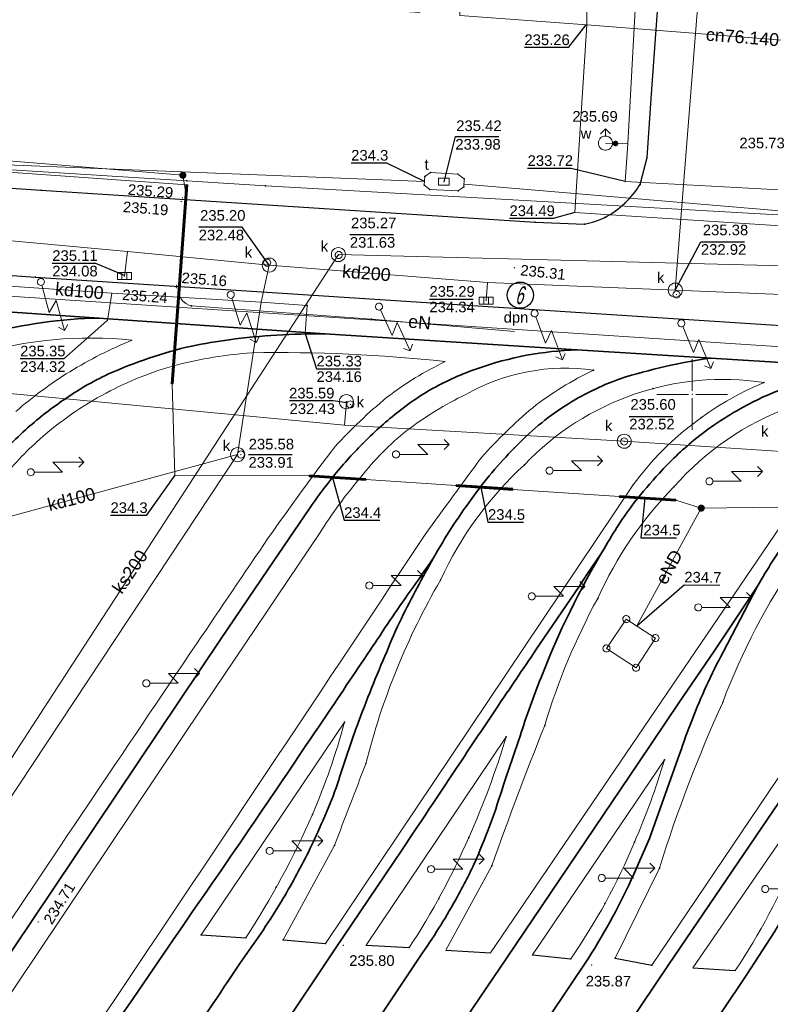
# Model space of a CAD drawing. Header units: metres. Extents: x 6603648 to 6604252, y 5739748 to 5740166.
# Tile 66 of 98: x 6603953 to 6604006, y 5740007 to 5740076. Entities that reach past the tile are written whole.
import ezdxf
from ezdxf.enums import TextEntityAlignment as Align

# ---------------------------------------------------------------- set-up
doc = ezdxf.new("R2010")
doc.units = ezdxf.units.M
doc.header["$PDSIZE"] = 0.75
doc.linetypes.add('ARK_LIN', pattern=[50, 50, 0])
doc.layers.get('0').update_dxf_attribs({"color": 252, "linetype": 'CONTINUOUS'})
for name, color, linetype, lineweight in [('GSLKOU', 252, 'CONTINUOUS', 18), ('GSLKRW', 252, 'CONTINUOUS', 25), ('GSLTTR', 252, 'CONTINUOUS', 35), ('GSPPRB', 252, 'CONTINUOUS', 18), ('GSPWPS', 252, 'CONTINUOUS', 13), ('GSPWPS_O', 252, 'CONTINUOUS', 13), ('GULCNP', 252, 'CONTINUOUS', 18), ('GULCNP_O', 252, 'CONTINUOUS', 18), ('GULENN', 252, 'CONTINUOUS', 18), ('GULENN_O', 252, 'CONTINUOUS', 18), ('GULEOR', 252, 'CONTINUOUS', 35), ('GULKDP', 252, 'CONTINUOUS', 18), ('GULKDP_O', 252, 'CONTINUOUS', 18), ('GULKSP', 252, 'CONTINUOUS', 18), ('GULKSP_O', 252, 'CONTINUOUS', 18), ('GULTPR', 252, 'CONTINUOUS', 18), ('GULWOP', 252, 'CONTINUOUS', 18), ('GUPCTR', 252, 'CONTINUOUS', 18), ('GUPENP_O', 252, 'CONTINUOUS', 18), ('GUPISL', 252, 'CONTINUOUS', 18), ('GUPKKS', 252, 'CONTINUOUS', 18), ('GUPKSD', 252, 'CONTINUOUS', 18), ('GUPKWZ', 252, 'CONTINUOUS', 18), ('GUPKWZ_O', 252, 'CONTINUOUS', 18), ('GUPTWZ', 252, 'CONTINUOUS', 18), ('GUPTWZ_O', 252, 'CONTINUOUS', 18), ('GUPWDT', 252, 'CONTINUOUS', 18), ('GUSIKP', 252, 'CONTINUOUS', 18), ('GUSISL', 252, 'CONTINUOUS', 18), ('PKT_ARK', 252, 'ARK_LIN', 18)]:
    doc.layers.add(name, color=color, linetype=linetype, lineweight=lineweight)
for name, color, linetype in [('GUPCSH', 252, 'CONTINUOUS'), ('GUPCSH_O', 252, 'CONTINUOUS'), ('GUPESH', 252, 'CONTINUOUS'), ('GUPESH_O', 252, 'CONTINUOUS'), ('GUPEUI', 252, 'CONTINUOUS'), ('GUPKSH', 252, 'CONTINUOUS'), ('GUPKSH_O', 252, 'CONTINUOUS'), ('GUPTSH', 252, 'CONTINUOUS'), ('GUPTSH_O', 252, 'CONTINUOUS'), ('GUPWSH', 252, 'CONTINUOUS'), ('GUPWSH_O', 252, 'CONTINUOUS'), ('GUPWZA', 252, 'CONTINUOUS'), ('GUPWZA_O', 252, 'CONTINUOUS')]:
    doc.layers.add(name, color=color, linetype=linetype)
doc.styles.add('Arial', font='arial.ttf')
doc.styles.add('GEOS_050', font='GEOS_050', dxfattribs={"oblique": 15, "height": 2.5})

# ---------------------------------------------------------------- blocks, each defined once
blk = doc.blocks.new('GSPPRB0')
blk.add_lwpolyline([(-0.007955, 0.0225), (0.007955, 0.0225), (0.0225, 0.007955), (0.0225, -0.007955), (0.007955, -0.0225), (-0.007955, -0.0225), (-0.0225, -0.007955), (-0.0225, 0.007955)], close=True)
blk = doc.blocks.new('GSPWPS1')
blk.add_hatch(color=256).paths.add_polyline_path([(0, 0.045), (-0.011647, 0.043467), (-0.0225, 0.038971), (-0.03182, 0.03182), (-0.038971, 0.0225), (-0.043467, 0.011647), (-0.045, 0), (-0.043467, -0.011647), (-0.038971, -0.0225), (-0.03182, -0.03182), (-0.0225, -0.038971), (-0.011647, -0.043467), (0, -0.045), (0.011647, -0.043467), (0.0225, -0.038971), (0.03182, -0.03182), (0.038971, -0.0225), (0.043467, -0.011647), (0.045, 0), (0.043467, 0.011647), (0.038971, 0.0225), (0.03182, 0.03182), (0.0225, 0.038971), (0.011647, 0.043467)])
blk = doc.blocks.new('GUPISL1_5')
for points in [[(0.25, 0), (2.25, 0), (1.55, 0.7), (3.75, 0.7)], [(3.396745, 1.05234), (3.75, 0.7), (3.396745, 0.34766)]]:
    blk.add_lwpolyline(points)
blk.add_lwpolyline([(0.25, 0), (0.241481, -0.064705), (0.216506, -0.125), (0.176777, -0.176777), (0.125, -0.216506), (0.064705, -0.241481), (0, -0.25), (-0.064705, -0.241481), (-0.125, -0.216506), (-0.176777, -0.176777), (-0.216506, -0.125), (-0.241481, -0.064705), (-0.25, 0), (-0.241481, 0.064705), (-0.216506, 0.125), (-0.176777, 0.176777), (-0.125, 0.216506), (-0.064705, 0.241481), (0, 0.25), (0.064705, 0.241481), (0.125, 0.216506), (0.176777, 0.176777), (0.216506, 0.125), (0.241481, 0.064705)], close=True)
blk = doc.blocks.new('GUPESH1')
blk.add_hatch(color=256).paths.add_polyline_path([(0, 0.045), (-0.011647, 0.043467), (-0.0225, 0.038971), (-0.03182, 0.03182), (-0.038971, 0.0225), (-0.043467, 0.011647), (-0.045, 0), (-0.043467, -0.011647), (-0.038971, -0.0225), (-0.03182, -0.03182), (-0.0225, -0.038971), (-0.011647, -0.043467), (0, -0.045), (0.011647, -0.043467), (0.0225, -0.038971), (0.03182, -0.03182), (0.038971, -0.0225), (0.043467, -0.011647), (0.045, 0), (0.043467, 0.011647), (0.038971, 0.0225), (0.03182, 0.03182), (0.0225, 0.038971), (0.011647, 0.043467)])
blk = doc.blocks.new('GUPEUI1')
blk.add_hatch(color=256).paths.add_polyline_path([(0, 0.25), (-0.064705, 0.241481), (-0.125, 0.216506), (-0.176777, 0.176777), (-0.216506, 0.125), (-0.241481, 0.064705), (-0.25, 0), (-0.241481, -0.064705), (-0.216506, -0.125), (-0.176777, -0.176777), (-0.125, -0.216506), (-0.064705, -0.241481), (0, -0.25), (0.064705, -0.241481), (0.125, -0.216506), (0.176777, -0.176777), (0.216506, -0.125), (0.241481, -0.064705), (0.25, 0), (0.241481, 0.064705), (0.216506, 0.125), (0.176777, 0.176777), (0.125, 0.216506), (0.064705, 0.241481)])
blk = doc.blocks.new('GUPTSH1')
blk.add_hatch(color=256).paths.add_polyline_path([(0, 0.045), (-0.011647, 0.043467), (-0.0225, 0.038971), (-0.03182, 0.03182), (-0.038971, 0.0225), (-0.043467, 0.011647), (-0.045, 0), (-0.043467, -0.011647), (-0.038971, -0.0225), (-0.03182, -0.03182), (-0.0225, -0.038971), (-0.011647, -0.043467), (0, -0.045), (0.011647, -0.043467), (0.0225, -0.038971), (0.03182, -0.03182), (0.038971, -0.0225), (0.043467, -0.011647), (0.045, 0), (0.043467, 0.011647), (0.038971, 0.0225), (0.03182, 0.03182), (0.0225, 0.038971), (0.011647, 0.043467)])
blk = doc.blocks.new('GUPWSH1')
blk.add_hatch(color=256).paths.add_polyline_path([(0, 0.045), (-0.011647, 0.043467), (-0.0225, 0.038971), (-0.03182, 0.03182), (-0.038971, 0.0225), (-0.043467, 0.011647), (-0.045, 0), (-0.043467, -0.011647), (-0.038971, -0.0225), (-0.03182, -0.03182), (-0.0225, -0.038971), (-0.011647, -0.043467), (0, -0.045), (0.011647, -0.043467), (0.0225, -0.038971), (0.03182, -0.03182), (0.038971, -0.0225), (0.043467, -0.011647), (0.045, 0), (0.043467, 0.011647), (0.038971, 0.0225), (0.03182, 0.03182), (0.0225, 0.038971), (0.011647, 0.043467)])
blk = doc.blocks.new('GUPWDT1')
blk.add_lwpolyline([(0.5, 0), (0.492404, -0.086824), (0.469846, -0.17101), (0.433013, -0.25), (0.383022, -0.321394), (0.321394, -0.383022), (0.25, -0.433013), (0.17101, -0.469846), (0.086824, -0.492404), (0, -0.5), (-0.086824, -0.492404), (-0.17101, -0.469846), (-0.25, -0.433013), (-0.32743, -0.377875), (-0.393027, -0.309079), (-0.444418, -0.229113), (-0.479746, -0.140866), (-0.497736, -0.047528), (-0.497736, 0.047528), (-0.479746, 0.140866), (-0.444418, 0.229113), (-0.393027, 0.309079), (-0.32743, 0.377875), (-0.25, 0.433013), (-0.163534, 0.4725), (-0.071157, 0.494911), (0.023791, 0.499434), (0.117879, 0.485906), (0.207708, 0.454816), (0.290028, 0.407288), (0.361867, 0.34504), (0.420627, 0.27032), (0.464184, 0.185831), (0.490964, 0.094626)], close=True)
for points in [[(0.5, 0), (1, 0)], [(0.646447, 0.353553), (1, 0), (0.646447, -0.353553)]]:
    blk.add_lwpolyline(points)
blk = doc.blocks.new('GUPWZA1')
blk.add_hatch(color=256).paths.add_polyline_path([(0, 0.2), (-0.051764, 0.193185), (-0.1, 0.173205), (-0.141421, 0.141421), (-0.173205, 0.1), (-0.193185, 0.051764), (-0.2, 0), (-0.193185, -0.051764), (-0.173205, -0.1), (-0.141421, -0.141421), (-0.1, -0.173205), (-0.051764, -0.193185), (0, -0.2), (0.051764, -0.193185), (0.1, -0.173205), (0.141421, -0.141421), (0.173205, -0.1), (0.193185, -0.051764), (0.2, 0), (0.193185, 0.051764), (0.173205, 0.1), (0.141421, 0.141421), (0.1, 0.173205), (0.051764, 0.193185)])
blk = doc.blocks.new('GUPKWZ1_1')
blk.add_lwpolyline([(0.25, 0), (0.241481, -0.064705), (0.216506, -0.125), (0.176777, -0.176777), (0.125, -0.216506), (0.064705, -0.241481), (0, -0.25), (-0.064705, -0.241481), (-0.125, -0.216506), (-0.176777, -0.176777), (-0.216506, -0.125), (-0.241481, -0.064705), (-0.25, 0), (-0.241481, 0.064705), (-0.216506, 0.125), (-0.176777, 0.176777), (-0.125, 0.216506), (-0.064705, 0.241481), (0, 0.25), (0.064705, 0.241481), (0.125, 0.216506), (0.176777, 0.176777), (0.216506, 0.125), (0.241481, 0.064705)], close=True)
blk = doc.blocks.new('GUPKSD1_1')
blk.add_lwpolyline([(0.5, 0), (0.482963, -0.12941), (0.433013, -0.25), (0.353553, -0.353553), (0.25, -0.433013), (0.12941, -0.482963), (0, -0.5), (-0.12941, -0.482963), (-0.25, -0.433013), (-0.353553, -0.353553), (-0.433013, -0.25), (-0.482963, -0.12941), (-0.5, 0), (-0.482963, 0.12941), (-0.433013, 0.25), (-0.353553, 0.353553), (-0.25, 0.433013), (-0.12941, 0.482963), (0, 0.5), (0.12941, 0.482963), (0.25, 0.433013), (0.353553, 0.353553), (0.433013, 0.25), (0.482963, 0.12941)], close=True)
blk = doc.blocks.new('GUPKKS1')
blk.add_lwpolyline([(0.5, -0.25), (-0.5, -0.25), (-0.5, 0.25), (0.5, 0.25)], close=True)
for points in [[(-0.175, -0.25), (-0.175, 0.25)], [(0.175, -0.25), (0.175, 0.25)]]:
    blk.add_lwpolyline(points)
blk = doc.blocks.new('GUPTWZ1_3')
blk.add_lwpolyline([(0.375, -0.25), (-0.375, -0.25), (-0.375, 0.25), (0.375, 0.25)], close=True)
blk = doc.blocks.new('GUPCSH1')
blk.add_hatch(color=256).paths.add_polyline_path([(0, 0.045), (-0.011647, 0.043467), (-0.0225, 0.038971), (-0.03182, 0.03182), (-0.038971, 0.0225), (-0.043467, 0.011647), (-0.045, 0), (-0.043467, -0.011647), (-0.038971, -0.0225), (-0.03182, -0.03182), (-0.0225, -0.038971), (-0.011647, -0.043467), (0, -0.045), (0.011647, -0.043467), (0.0225, -0.038971), (0.03182, -0.03182), (0.038971, -0.0225), (0.043467, -0.011647), (0.045, 0), (0.043467, 0.011647), (0.038971, 0.0225), (0.03182, 0.03182), (0.0225, 0.038971), (0.011647, 0.043467)])
blk = doc.blocks.new('GUPCTR1')
for points in [[(0.5, 1), (-0.5, 1)], [(0, 0), (0, 1)]]:
    blk.add_lwpolyline(points)
blk = doc.blocks.new('GUPKSH1')
blk.add_hatch(color=256).paths.add_polyline_path([(0, 0.045), (-0.011647, 0.043467), (-0.0225, 0.038971), (-0.03182, 0.03182), (-0.038971, 0.0225), (-0.043467, 0.011647), (-0.045, 0), (-0.043467, -0.011647), (-0.038971, -0.0225), (-0.03182, -0.03182), (-0.0225, -0.038971), (-0.011647, -0.043467), (0, -0.045), (0.011647, -0.043467), (0.0225, -0.038971), (0.03182, -0.03182), (0.038971, -0.0225), (0.043467, -0.011647), (0.045, 0), (0.043467, 0.011647), (0.038971, 0.0225), (0.03182, 0.03182), (0.0225, 0.038971), (0.011647, 0.043467)])
blk = doc.blocks.new('GUSISL2_1')
blk.add_lwpolyline([(0.25, 0), (0.241481, -0.064705), (0.216506, -0.125), (0.176777, -0.176777), (0.125, -0.216506), (0.064705, -0.241481), (0, -0.25), (-0.064705, -0.241481), (-0.125, -0.216506), (-0.176777, -0.176777), (-0.216506, -0.125), (-0.241481, -0.064705), (-0.25, 0), (-0.241481, 0.064705), (-0.216506, 0.125), (-0.176777, 0.176777), (-0.125, 0.216506), (-0.064705, 0.241481), (0, 0.25), (0.064705, 0.241481), (0.125, 0.216506), (0.176777, 0.176777), (0.216506, 0.125), (0.241481, 0.064705)], close=True)
blk = doc.blocks.new('ASS_SYM', base_point=(826.5, 303.25))
at = {"layer": 'PKT_ARK'}
for p, q in [((826.5, 303.5), (826.5, 305.75)), ((826.25, 303.25), (824, 303.25)), ((826.5, 303), (826.5, 300.75)), ((826.75, 303.25), (829, 303.25))]:
    blk.add_line(p, q, dxfattribs=at)
blk.add_point((826.5, 303.25), dxfattribs=at)
blk.add_point((826.5, 303.25), dxfattribs=at)

msp = doc.modelspace()

# ---------------------------------------------------------------- linework, layer by layer
msp.add_circle((6603987.865, 5740057.005), 0.928)
at = {"layer": 'GSLKOU'}
for points in [[(6604071.893, 5740049.063), (6603929.911, 5740058.358)], [(6603995.841, 5740043.636), (6603974.115, 5740011.274)], [(6603985.761, 5740010.618), (6604007.408, 5740042.428)], [(6604018.657, 5740041.573), (6603997.141, 5740009.735)], [(6603965.488, 5740028.005), (6603973.695, 5740040.202)], [(6603948.987, 5740003.429), (6603965.488, 5740028.005)], [(6603975.463, 5740026.875), (6603965.341, 5740011.889)], [(6603986.876, 5740025.843), (6603976.998, 5740011.142)], [(6603998.051, 5740024.227), (6603988.725, 5740010.457)], [(6604009.969, 5740023.965), (6604000.035, 5740009.563)], [(6603971.119, 5740011.534), (6603974.756, 5740018.189)], [(6603985.848, 5740016.741), (6603982.607, 5740010.794)], [(6603994.561, 5740010.224), (6603997.684, 5740016.588)]]:
    msp.add_lwpolyline(points, dxfattribs=at)
for points in [[(6603949.377, 5740052.807, -0.097126), (6603960.469, 5740053.83)], [(6603960.469, 5740053.83, 0.042701), (6603956.062, 5740051.601)], [(6603963.565, 5740052.071, -0.044392), (6603968.908, 5740052.939)], [(6603968.908, 5740052.939, -0.03131), (6603982.564, 5740052.322)], [(6603958.633, 5740050.102, -0.054278), (6603963.565, 5740052.071)], [(6603982.564, 5740052.322, 0.050984), (6603978.454, 5740049.799)], [(6603956.062, 5740051.601, 0.041791), (6603952.268, 5740048.804)], [(6603993.044, 5740051.714, 0.165208), (6603984.011, 5740050.001)], [(6603993.044, 5740051.714, 0.055145), (6603988.741, 5740049.065)], [(6604005.069, 5740050.843, 0.244515), (6603988.161, 5740045.043)], [(6604005.069, 5740050.843, 0.136253), (6603995.841, 5740043.636)], [(6603953.947, 5740046.848, -0.058902), (6603958.633, 5740050.102)], [(6603979.851, 5740047.447, -0.049689), (6603984.011, 5740050.001)], [(6604016.755, 5740050.147, 0.253814), (6603998.715, 5740043.484)], [(6603978.454, 5740049.799, 0.034912), (6603974.783, 5740046.315)], [(6603988.741, 5740049.065, 0.035602), (6603985.13, 5740045.552)], [(6603976.606, 5740044.161, -0.058649), (6603979.851, 5740047.447)], [(6603951.166, 5740043.891, -0.043401), (6603953.947, 5740046.848)], [(6603974.783, 5740046.315, 0.008608), (6603970.08, 5740039.889)], [(6603985.13, 5740045.552, 0.003257), (6603981.148, 5740040.121)], [(6603982.233, 5740036.902, -0.099718), (6603988.161, 5740045.043)], [(6603973.695, 5740040.202, -0.037422), (6603976.606, 5740044.161)], [(6603993.331, 5740035.614, -0.088386), (6603998.715, 5740043.484)], [(6603942.07, 5739981.746, 0.001428), (6603981.148, 5740040.121)], [(6603970.08, 5740039.889, 0.000358), (6603965.029, 5740032.427)], [(6604002.151, 5740028.27, -0.062139), (6604007.468, 5740038.408)], [(6603976.971, 5740023.954, -0.070914), (6603982.233, 5740036.902)], [(6603989.59, 5740026.648, -0.051708), (6603993.331, 5740035.614)], [(6603934.45, 5739986.645, -0.003164), (6603965.029, 5740032.427)], [(6603997.684, 5740016.588, -0.030777), (6604002.151, 5740028.27)], [(6603975.463, 5740026.875, -0.034173), (6603973.192, 5740020.368)], [(6603985.848, 5740016.741, -0.00889), (6603989.59, 5740026.648)], [(6603986.876, 5740025.843, -0.030923), (6603984.228, 5740018.739)], [(6603974.756, 5740018.189, -0.002942), (6603976.971, 5740023.954)], [(6603998.051, 5740024.227, -0.027874), (6603995.927, 5740018.413)], [(6603973.192, 5740020.368, -0.041326), (6603968.486, 5740011.662)], [(6603984.228, 5740018.739, -0.041804), (6603980.032, 5740010.983)], [(6603995.927, 5740018.413, -0.052474), (6603991.431, 5740010.191)], [(6604003.04, 5740009.354, 0.048093), (6604007.397, 5740017.523)]]:
    msp.add_lwpolyline(points, format="xyb", dxfattribs=at)
at = {"layer": 'GSLKRW'}
for points in [[(6603863.595, 5740070.392), (6603887.27, 5740068.916), (6603919.271, 5740066.727), (6603954.045, 5740064.403), (6603988.918, 5740062.151), (6603992.392, 5740062.021, 0.072242), (6603993.843, 5740062.49, 0.131576), (6603996.336, 5740064.821), (6603996.818, 5740066.714), (6603997.119, 5740071.208), (6603997.844, 5740080.934)], [(6603888.801, 5740017.506), (6603885.242, 5740019.905, -0.218891), (6603885.821, 5740024.938), (6603888.034, 5740028.323), (6603906.03, 5740055.169), (6603908.072, 5740058.081), (6603912.794, 5740059.515), (6603917.178, 5740060.884), (6603953.638, 5740058.284), (6604021.892, 5740053.85), (6604045.218, 5740052.297), (6604064.461, 5740050.903), (6604072.071, 5740050.465), (6604076.781, 5740050.019), (6604079.816, 5740051.791), (6604113.94, 5740049.504), (6604137.646, 5740047.978), (6604149.589, 5740047.305)]]:
    msp.add_lwpolyline(points, format="xyb", dxfattribs=at)
for points in [[(6603965.341, 5740011.889), (6603968.486, 5740011.662)], [(6603971.119, 5740011.534), (6603974.115, 5740011.274)], [(6603976.998, 5740011.142), (6603980.032, 5740010.983)], [(6603982.607, 5740010.794), (6603985.761, 5740010.618)], [(6603988.725, 5740010.457), (6603991.431, 5740010.191)], [(6603994.561, 5740010.224), (6603997.141, 5740009.735)], [(6604000.035, 5740009.563), (6604003.04, 5740009.354)]]:
    msp.add_lwpolyline(points, dxfattribs=at)
at = {"layer": 'GSLTTR'}
msp.add_lwpolyline([(6603943.19, 5740056.414), (6603958.108, 5740055.392), (6603974.072, 5740054.277), (6603991.862, 5740053.146), (6604001.313, 5740052.565), (6604013.511, 5740051.817), (6604026.813, 5740050.914), (6604037.573, 5740050.167), (6604048.92, 5740049.444)], dxfattribs=at)
for points in [[(6603902.577, 5739995.744), (6603914.174, 5740012.766), (6603921.3, 5740023.303), (6603923.841, 5740027.047), (6603926.775, 5740031.443), (6603929.52, 5740035.499, -0.006642), (6603932.961, 5740040.367, -0.017213), (6603935.168, 5740043.349, -0.018417), (6603937.095, 5740045.64, -0.024405), (6603939.439, 5740048.023, -0.032058), (6603942.205, 5740050.317, -0.021438), (6603944.207, 5740051.644, -0.039975), (6603947.475, 5740053.332, -0.028919), (6603950.268, 5740054.298, -0.058732), (6603958.108, 5740055.392)], [(6603912.21, 5739989.272), (6603928.178, 5740012.655), (6603935.667, 5740023.483), (6603938.411, 5740027.6), (6603940.852, 5740031.167, -0.002479), (6603943.536, 5740035.136, 0.009276), (6603947.097, 5740040.275, -0.022428), (6603948.63, 5740042.618, -0.019813), (6603950.322, 5740044.763, -0.03773), (6603952.935, 5740047.5, -0.03297), (6603955.561, 5740049.566, -0.043037), (6603958.797, 5740051.447, -0.023154), (6603961.639, 5740052.552, -0.029567), (6603964.682, 5740053.415, -0.015523), (6603967.325, 5740053.86, -0.035917), (6603974.072, 5740054.277)], [(6603878.4, 5739896.29), (6603880.115, 5739901.272, -0.02017), (6603882.138, 5739905.528, -0.030689), (6603887.61, 5739914.314), (6603894.404, 5739924.478), (6603932.977, 5739982.441), (6603966.705, 5740032.718), (6603970.077, 5740037.685), (6603972.989, 5740041.965, -0.021755), (6603974.631, 5740044.176, -0.02596), (6603976.732, 5740046.516, -0.034591), (6603979.135, 5740048.682, -0.041855), (6603981.681, 5740050.419, -0.039544), (6603984.86, 5740051.84, -0.076457), (6603991.862, 5740053.146)], [(6603884.95, 5739894.15), (6603888.576, 5739899.768), (6603891.23, 5739903.766, -0.000339), (6603895.146, 5739909.655, -0.000094), (6603898.187, 5739914.216, 0.000092), (6603901.786, 5739919.609, 0.000142), (6603905.132, 5739924.628, 0.000294), (6603908.465, 5739929.632, -0.000752), (6603912.368, 5739935.51, -0.000069), (6603915.861, 5739940.737, -0.000065), (6603920.19, 5739947.212, -0.000567), (6603941.783, 5739979.45, -0.004204), (6603964.061, 5740012.546, 0.002133), (6603969.414, 5740020.322, 0.000681), (6603973.903, 5740026.955, -0.000465), (6603977.272, 5740031.958, -0.006193), (6603980.087, 5740036.124, 0.007488), (6603981.751, 5740038.486, -0.031936), (6603984.406, 5740042.596, -0.04469), (6603987.458, 5740046.226, -0.061663), (6603991.027, 5740049.201, -0.054864), (6603994.921, 5740051.114, -0.039829), (6604001.313, 5740052.565)], [(6603896.25, 5739892.88), (6603911.631, 5739916.334), (6603950.637, 5739974.765), (6603974.788, 5740010.882), (6603979.5, 5740017.849, -0.000192), (6603983.94, 5740024.508, -0.001582), (6603986.204, 5740027.9, 0.000426), (6603988.97, 5740031.98, 0.004336), (6603993.815, 5740039.164, -0.036542), (6603995.936, 5740042.396, -0.023585), (6603997.69, 5740044.459, -0.03739), (6604000.116, 5740046.765, -0.047473), (6604003.608, 5740049.112, -0.040836), (6604006.48, 5740050.414, -0.06058), (6604013.511, 5740051.817)], [(6603907.47, 5739891.72), (6603959.098, 5739969.244), (6603986.911, 5740010.264), (6603996.213, 5740024.022), (6603999.054, 5740028.236), (6604001.548, 5740031.898), (6604004.612, 5740036.486, -0.022703), (6604006.814, 5740039.93, -0.028265), (6604009.033, 5740042.819, -0.0332), (6604011.444, 5740045.328, -0.033324), (6604013.909, 5740047.316, -0.038936), (6604016.259, 5740048.77, -0.035485), (6604018.729, 5740049.816, -0.028406), (6604020.906, 5740050.418, -0.05685), (6604026.813, 5740050.914)], [(6603918.53, 5739890.25), (6603967.354, 5739963.72), (6603998.333, 5740009.765), (6604011.058, 5740028.486), (6604015.654, 5740035.184, -0.01128), (6604017.415, 5740037.975, -0.01685), (6604019.277, 5740040.65, -0.034438), (6604021.279, 5740043.153, -0.03057), (6604023.336, 5740045.131, -0.025118), (6604025.371, 5740046.679, -0.035187), (6604027.47, 5740047.97, -0.026479), (6604029.461, 5740048.856, -0.029223), (6604031.315, 5740049.468, -0.059118), (6604037.573, 5740050.167)], [(6603901.36, 5739891.53), (6603916.374, 5739914.169), (6603955.103, 5739971.81), (6603980.959, 5740010.601, 0.026695), (6603983.431, 5740014.593, 0.023228), (6603984.865, 5740017.451, 0.008916), (6603986.018, 5740020.406, -0.006077), (6603987.85, 5740025.899, -0.016236), (6603989.33, 5740030.039, -0.042441), (6603993.815, 5740039.164)], [(6603890.56, 5739893.46), (6603896.116, 5739902.176, 0.000041), (6603907.659, 5739919.48, -0.001358), (6603946.278, 5739977.418, 0.000034), (6603959.449, 5739997.022, 0.00105), (6603968.392, 5740010.336, 0.023015), (6603970.977, 5740014.207, 0.021063), (6603972.91, 5740017.72, 0.021733), (6603974.872, 5740022.245, -0.013064), (6603976.367, 5740026.691, -0.011544), (6603978.438, 5740031.854, -0.017105), (6603979.474, 5740034.203, -0.012345), (6603981.751, 5740038.486)], [(6603913.36, 5739891.38), (6603963.299, 5739966.418), (6603992.674, 5740010.235, 0.036233), (6603995.876, 5740016.153), (6603996.989, 5740018.674), (6603999.115, 5740024.634, -0.012661), (6603999.992, 5740027.05, -0.03074), (6604002.179, 5740031.811), (6604004.612, 5740036.486)], [(6603924.71, 5739890.45), (6603971.58, 5739960.908), (6604003.854, 5740009.079), (6604005.813, 5740012.082, 0.018725), (6604007.31, 5740015.026, 0.032928), (6604010.121, 5740022.588), (6604012.117, 5740027.69), (6604013.461, 5740030.853), (6604015.654, 5740035.184)]]:
    msp.add_lwpolyline(points, format="xyb", dxfattribs=at)
at = {"layer": 'GULCNP'}
for points in [[(6603895.913, 5740116.806), (6603900.146, 5740116.643), (6603899.869, 5740109.935), (6603898.644, 5740082.827), (6603907.39, 5740082.092), (6603931.311, 5740080.311), (6603945.585, 5740079.208), (6603955.43, 5740078.624), (6603980.77, 5740076.951), (6603981.102, 5740079.838), (6603983.666, 5740079.68), (6603983.605, 5740076.728), (6603992.57, 5740076.067)], [(6603992.57, 5740076.067), (6603991.705, 5740062.837), (6604028.721, 5740060.449), (6604053.766, 5740058.48), (6604054.299, 5740061.341), (6604094.212, 5740058.67), (6604120.643, 5740056.9), (6604120.165, 5740049.819), (6604129.199, 5740049.21), (6604128.63, 5740016.231), (6604139.865, 5740014.146), (6604139.683, 5740012.752), (6604136.939, 5739990.983), (6604135.946, 5739970.649), (6604154.792, 5739970.086), (6604153.198, 5739950.735)], [(6603992.57, 5740076.067), (6604007.278, 5740074.929)]]:
    msp.add_lwpolyline(points, dxfattribs=at)
at = {"layer": 'GULENN'}
for points in [[(6603821.307, 5740081.271), (6603822.642, 5740080.563), (6603832.264, 5740075.585), (6603835.027, 5740075.364), (6603846.967, 5740074.412), (6603861.537, 5740073.25), (6603901.109, 5740070.093), (6603927.157, 5740068.515), (6603964.046, 5740065.464)], [(6603867.667, 5740033.906), (6603867.242, 5740034.158), (6603867.281, 5740034.728), (6603877.334, 5740050.623), (6603880.203, 5740054.231), (6603888.106, 5740065.069), (6603888.041, 5740069.852), (6603964.333, 5740065.068), (6603969.872, 5740064.72), (6604006.477, 5740062.64), (6604011.74, 5740062.339)], [(6604006.055, 5740042.061), (6604000.641, 5740041.98), (6603998.844, 5740042.546), (6603996.652, 5740042.689), (6603994.857, 5740042.806), (6603987.336, 5740043.306), (6603985.092, 5740043.457), (6603983.339, 5740043.576), (6603976.96, 5740043.998), (6603974.607, 5740044.146), (6603972.963, 5740044.268), (6603963.49, 5740044.298), (6603963.291, 5740050.756)], [(6603996.084, 5740033.677), (6604000.641, 5740041.98)]]:
    msp.add_lwpolyline(points, dxfattribs=at)
for points in [[(6603964.33, 5740064.789), (6603919.681, 5740067.954, -0.151056), (6603919.397, 5740068.407, -0.118984), (6603919.857, 5740069.821)], [(6603964.046, 5740065.464), (6603964.239, 5740064.347), (6603963.721, 5740057.265, 0.305044), (6603964.651, 5740056.244), (6603977.373, 5740055.309), (6603987.46, 5740054.45)]]:
    msp.add_lwpolyline(points, format="xyb", dxfattribs=at)
at = {"layer": 'GULEOR'}
for points in [[(6603964.28, 5740064.793), (6603963.241, 5740050.759)], [(6603963.341, 5740050.752), (6603964.38, 5740064.786)], [(6603972.96, 5740044.218), (6603976.956, 5740043.948)], [(6603976.963, 5740044.048), (6603972.967, 5740044.318)], [(6603983.336, 5740043.526), (6603987.332, 5740043.256)], [(6603987.339, 5740043.356), (6603983.343, 5740043.626)], [(6603998.84, 5740042.496), (6603994.854, 5740042.757)], [(6603994.861, 5740042.856), (6603998.847, 5740042.596)]]:
    msp.add_lwpolyline(points, dxfattribs=at)
at = {"layer": 'GULKDP'}
for points in [[(6604080.323, 5740086.445), (6604078.034, 5740092.293), (6604057.357, 5740093.429), (6604027.079, 5740095.453), (6604001.984, 5740097.44), (6603998.807, 5740057.359)], [(6603814.503, 5740080.605), (6603831.14, 5740058.299), (6603847.297, 5740057.653), (6603906.434, 5740053.477), (6603924.358, 5740052.155), (6603924.389, 5740050.906), (6603924.358, 5740052.155), (6603949.317, 5740050.315), (6603975.452, 5740047.825), (6603995.199, 5740046.704), (6604006.685, 5740045.947), (6604029.331, 5740044.988), (6604042.021, 5740043.152), (6604072.17, 5740042.055)], [(6603970.145, 5740059.125), (6603960.133, 5740060.094), (6603932.727, 5740062.605), (6603910.663, 5740064.514)], [(6603960.133, 5740060.094), (6603959.925, 5740058.354)], [(6603928.409, 5739986.124), (6603948.641, 5740016.665), (6603967.912, 5740045.757), (6603969.587, 5740056.503), (6603970.145, 5740059.125)], [(6603970.145, 5740059.125), (6603985.543, 5740057.903), (6603998.807, 5740057.359)], [(6603943.609, 5740056.142), (6603943.918, 5740058.189), (6603959.032, 5740057.142), (6603969.587, 5740056.503)], [(6603985.543, 5740057.903), (6603985.458, 5740056.621)], [(6603959.032, 5740057.142), (6603958.721, 5740055.215)], [(6604059.028, 5740054.945), (6604055, 5740055.093), (6604035.236, 5740055.818), (6604011.51, 5740056.849), (6603998.807, 5740057.359)], [(6603969.587, 5740056.503), (6603972.832, 5740056.278), (6603972.692, 5740054.295)], [(6603975.452, 5740047.825), (6603975.589, 5740049.492)], [(6603967.912, 5740045.757), (6603946.634, 5740039.97), (6603933.191, 5740040.92)]]:
    msp.add_lwpolyline(points, dxfattribs=at)
at = {"layer": 'GULKSP'}
for points in [[(6603975.031, 5740059.873), (6603949.017, 5740019.863), (6603925.818, 5739984.651), (6603917.322, 5739990.531), (6603912.316, 5739994.093), (6603899.365, 5740003.193), (6603888.891, 5740010.562), (6603858.459, 5740032.251), (6603842.116, 5740042.333), (6603837.272, 5740045.441), (6603827.271, 5740052.006), (6603822.993, 5740054.819), (6603803.221, 5740067.921)], [(6603975.031, 5740059.873), (6604019.313, 5740058.75), (6604064.124, 5740056.207), (6604099.11, 5740054.348), (6604125.699, 5740054.19), (6604130.859, 5740054.476)]]:
    msp.add_lwpolyline(points, dxfattribs=at)
at = {"layer": 'GULTPR'}
for points in [[(6603981.1, 5740065.02), (6603927.974, 5740067.151)], [(6604057.695, 5740058.599), (6603983.896, 5740064.833)]]:
    msp.add_lwpolyline(points, dxfattribs=at)
at = {"layer": 'GULWOP'}
for points in [[(6603997.653, 5740107.77), (6603995.449, 5740067.673), (6603995.271, 5740065.015), (6604006.587, 5740064.406), (6604049.128, 5740061.454), (6604052.782, 5740061.201), (6604052.958, 5740063.885)], [(6603995.449, 5740067.673), (6603994.587, 5740067.705), (6603993.877, 5740067.732)]]:
    msp.add_lwpolyline(points, dxfattribs=at)
at = {"layer": 'GUPCSH_O', "flags": 128}
for points in [[(6603992.496, 5740076.08), (6603991.236, 5740074.475), (6603988.156, 5740074.475)], [(6603991.705, 5740062.837), (6603990.182, 5740062.413), (6603987.102, 5740062.413)]]:
    msp.add_lwpolyline(points, dxfattribs=at)
at = {"layer": 'GUPESH_O', "flags": 128}
for points in [[(6603963.49, 5740044.298), (6603961.46, 5740041.466), (6603958.94, 5740041.466)], [(6603974.607, 5740044.146), (6603975.43, 5740041.121), (6603977.95, 5740041.121)], [(6603985.092, 5740043.457), (6603985.584, 5740040.984), (6603988.104, 5740040.984)], [(6603996.652, 5740042.689), (6603996.374, 5740039.885), (6603998.894, 5740039.885)], [(6603996.084, 5740033.677), (6603999.438, 5740036.569), (6604001.958, 5740036.549)]]:
    msp.add_lwpolyline(points, dxfattribs=at)
at = {"layer": 'GUPKSH_O', "flags": 128}
for points in [[(6603970.145, 5740059.125), (6603968.246, 5740061.793), (6603965.166, 5740061.793)], [(6603975.835, 5740061.277), (6603978.915, 5740061.277)], [(6603998.807, 5740057.359), (6604000.615, 5740060.777), (6604003.695, 5740060.777)], [(6603959.936, 5740058.398), (6603957.912, 5740059.25), (6603954.832, 5740059.25)], [(6603981.45, 5740056.72), (6603984.53, 5740056.72)], [(6603958.682, 5740055.192), (6603955.641, 5740052.515), (6603952.561, 5740052.515)], [(6603972.692, 5740054.295), (6603973.482, 5740051.805), (6603976.562, 5740051.805)], [(6603975.621, 5740049.415), (6603974.661, 5740049.543), (6603971.581, 5740049.543)], [(6603995.557, 5740048.456), (6603998.637, 5740048.456)], [(6603968.68, 5740045.756), (6603971.76, 5740045.756)]]:
    msp.add_lwpolyline(points, dxfattribs=at)
at = {"layer": 'GUPTSH_O', "flags": 128}
for points in [[(6603982.488, 5740064.998), (6603983.281, 5740068.197), (6603986.361, 5740068.197)], [(6603981.1, 5740065.02), (6603978.449, 5740066.327), (6603975.929, 5740066.325)]]:
    msp.add_lwpolyline(points, dxfattribs=at)
at = {"layer": 'GUPWSH_O', "flags": 128}
msp.add_lwpolyline([(6603995.271, 5740065.015), (6603991.463, 5740065.952), (6603988.383, 5740065.952)], dxfattribs=at)
at = {"layer": 'GUSIKP'}
msp.add_lwpolyline([(6603981.122, 5740065.376), (6603981.536, 5740065.654), (6603983.449, 5740065.552), (6603983.916, 5740065.222), (6603983.887, 5740064.651), (6603983.472, 5740064.373), (6603981.47, 5740064.453), (6603981.084, 5740064.765)], close=True, dxfattribs=at)
at = {"layer": 'GUSISL'}
msp.add_lwpolyline([(6603993.952, 5740032.086), (6603995.351, 5740034.155), (6603997.408, 5740032.816), (6603996.041, 5740030.723)], close=True, dxfattribs=at)

# ---------------------------------------------------------------- block references
at = {"layer": 'GSPPRB', "rotation": 90}
for p in [(6603997.119, 5740071.208), (6603996.818, 5740066.714), (6603981.122, 5740065.376), (6603981.536, 5740065.654), (6603983.449, 5740065.552), (6603983.916, 5740065.222), (6603964.33, 5740064.789), (6603964.333, 5740065.068), (6603969.872, 5740064.72), (6603981.084, 5740064.765), (6603983.887, 5740064.651), (6603996.336, 5740064.821), (6603954.045, 5740064.403), (6603964.239, 5740064.347), (6603981.47, 5740064.453), (6603983.472, 5740064.373), (6603995.272, 5740063.519), (6603993.843, 5740062.49), (6603988.918, 5740062.151), (6603992.392, 5740062.021), (6603953.638, 5740058.284), (6603963.721, 5740057.265), (6603964.166, 5740056.484), (6603964.651, 5740056.244), (6603972.832, 5740056.278), (6603954.155, 5740055.075), (6603958.108, 5740055.392), (6603977.373, 5740055.309), (6603970.02, 5740054.143), (6603974.072, 5740054.277), (6603964.682, 5740053.415), (6603967.325, 5740053.86), (6603991.862, 5740053.146), (6603961.639, 5740052.552), (6603987.961, 5740052.693), (6604001.313, 5740052.565), (6603958.797, 5740051.447), (6603984.86, 5740051.84), (6603993.044, 5740051.714), (6603998.17, 5740051.985), (6603963.291, 5740050.756), (6603994.921, 5740051.114), (6604005.069, 5740050.843), (6603981.681, 5740050.419), (6603997.245, 5740050.416), (6603955.561, 5740049.566), (6603979.135, 5740048.682), (6603991.027, 5740049.201), (6604003.608, 5740049.112), (6604000.637, 5740048.373), (6603952.935, 5740047.5), (6603976.732, 5740046.516), (6604000.116, 5740046.765), (6603987.458, 5740046.226), (6603988.161, 5740045.043), (6603997.69, 5740044.459), (6603972.963, 5740044.268), (6603974.631, 5740044.176), (6603976.96, 5740043.998), (6603983.339, 5740043.576), (6603987.336, 5740043.306), (6603995.841, 5740043.636), (6603998.715, 5740043.484), (6603984.406, 5740042.596), (6603994.857, 5740042.806), (6603995.936, 5740042.396), (6603998.844, 5740042.546), (6603972.989, 5740041.965), (6603993.815, 5740039.164), (6603981.751, 5740038.486), (6603970.077, 5740037.685), (6603982.233, 5740036.902), (6603980.087, 5740036.124), (6604004.612, 5740036.486), (6603980.28, 5740035.779), (6603993.331, 5740035.614), (6603979.474, 5740034.203), (6603990.905, 5740033.71), (6603966.705, 5740032.718), (6603977.272, 5740031.958), (6603988.97, 5740031.98), (6604001.548, 5740031.898), (6603978.438, 5740031.854), (6604002.179, 5740031.811), (6603989.33, 5740030.039), (6604000.883, 5740029.181), (6603986.204, 5740027.9), (6603999.054, 5740028.236), (6604002.151, 5740028.27), (6603999.992, 5740027.05), (6603973.903, 5740026.955), (6603975.463, 5740026.875), (6603976.367, 5740026.691), (6603989.59, 5740026.648), (6603986.876, 5740025.843), (6603987.85, 5740025.899), (6603983.94, 5740024.508), (6603999.115, 5740024.634), (6603976.971, 5740023.954), (6603996.213, 5740024.022), (6603998.051, 5740024.227), (6603974.872, 5740022.245), (6603969.414, 5740020.322), (6603973.192, 5740020.368), (6603986.018, 5740020.406), (6603984.228, 5740018.739), (6603996.989, 5740018.674), (6603974.756, 5740018.189), (6603995.927, 5740018.413), (6603972.91, 5740017.72), (6603979.5, 5740017.849), (6603984.865, 5740017.451), (6603985.848, 5740016.741), (6603997.684, 5740016.588), (6603995.876, 5740016.153), (6603970.645, 5740015.236), (6603983.431, 5740014.593), (6603970.977, 5740014.207), (6603982.113, 5740014.445), (6603993.843, 5740014.09), (6603994.543, 5740013.437), (6603964.061, 5740012.546), (6603965.341, 5740011.889), (6603968.486, 5740011.662), (6603971.119, 5740011.534), (6603974.115, 5740011.274), (6603976.998, 5740011.142), (6603968.392, 5740010.336), (6603974.788, 5740010.882), (6603980.032, 5740010.983), (6603980.959, 5740010.601), (6603988.725, 5740010.457), (6603986.911, 5740010.264), (6603991.431, 5740010.191), (6603992.674, 5740010.235), (6603994.561, 5740010.224), (6603997.141, 5740009.735), (6603998.333, 5740009.765), (6604003.854, 5740009.079)]:
    msp.add_blockref('GSPPRB0', p, dxfattribs=at)
at = {"layer": 'GSPWPS', "rotation": 90}
for p in [(6603964.019, 5740063.869), (6603963.939, 5740063.614), (6603987.447, 5740058.939), (6603963.608, 5740057.701), (6603963.583, 5740057.532), (6603953.833, 5740012.784), (6603975.37, 5740011.134), (6603992.899, 5740009.753)]:
    msp.add_blockref('GSPWPS1', p, dxfattribs=at)
at = {"layer": 'GUPCSH', "rotation": 90}
for p in [(6603992.57, 5740076.067), (6603991.705, 5740062.837)]:
    msp.add_blockref('GUPCSH1', p, dxfattribs=at)
at = {"layer": 'GUPCTR'}
msp.add_blockref('GUPCTR1', (6603992.57, 5740076.067), dxfattribs=at)
at = {"layer": 'GUPESH', "rotation": 90}
for p in [(6603963.291, 5740050.756), (6603963.49, 5740044.298), (6603974.607, 5740044.146), (6603985.092, 5740043.457), (6603996.652, 5740042.689), (6603996.084, 5740033.677)]:
    msp.add_blockref('GUPESH1', p, dxfattribs=at)
at = {"layer": 'GUPEUI', "rotation": 90}
for p in [(6603964.046, 5740065.464), (6604000.641, 5740041.98)]:
    msp.add_blockref('GUPEUI1', p, dxfattribs=at)
at = {"layer": 'GUPISL'}
for p, rotation in [((6603954.025, 5740057.941), 285.3774555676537), ((6603967.426, 5740057.03), 287.5368062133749), ((6603977.895, 5740056.199), 294.4777264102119), ((6603988.877, 5740055.719), 290.2860119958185), ((6603999.233, 5740055.027), 292.7129284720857), ((6603979.094, 5740045.771), 359.9999974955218), ((6603953.314, 5740044.514), 359.9999974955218), ((6603989.93, 5740044.628), 359.9999974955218), ((6604001.217, 5740043.874), 359.9999974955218), ((6603977.209, 5740036.522), 359.9999974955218), ((6603988.677, 5740035.761), 359.9999974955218), ((6604000.426, 5740034.976), 359.9999974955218), ((6603961.474, 5740029.625), 359.9999974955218), ((6603970.181, 5740017.801), 359.9999974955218), ((6603981.567, 5740016.51), 359.9999974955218), ((6603993.617, 5740015.886), 359.9999974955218), ((6604005.155, 5740015.117), 359.9999974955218)]:
    msp.add_blockref('GUPISL1_5', p, dxfattribs=dict(at, rotation=rotation))
at = {"layer": 'GUPKKS', "rotation": 359.9999974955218}
for p in [(6603959.925, 5740058.354), (6603985.458, 5740056.621)]:
    msp.add_blockref('GUPKKS1', p, dxfattribs=at)
at = {"layer": 'GUPKSD', "rotation": 90}
for p in [(6603975.031, 5740059.873), (6603970.145, 5740059.125), (6603998.807, 5740057.359), (6603975.589, 5740049.492), (6603995.199, 5740046.704), (6603967.912, 5740045.757)]:
    msp.add_blockref('GUPKSD1_1', p, dxfattribs=at)
at = {"layer": 'GUPKSH', "rotation": 90}
for p in [(6603975.031, 5740059.873), (6603975.052, 5740059.833), (6603970.001, 5740059.302), (6603970.145, 5740059.125), (6603959.925, 5740058.354), (6603998.807, 5740057.359), (6603998.893, 5740057.05), (6603985.458, 5740056.621), (6603958.721, 5740055.215), (6603972.692, 5740054.295), (6603975.589, 5740049.492), (6603975.873, 5740049.297), (6603995.199, 5740046.704), (6603995.2, 5740046.684), (6603967.912, 5740045.757), (6603968.142, 5740045.762)]:
    msp.add_blockref('GUPKSH1', p, dxfattribs=at)
at = {"layer": 'GUPKWZ', "rotation": 90}
for p in [(6603975.052, 5740059.833), (6603970.001, 5740059.302), (6603998.893, 5740057.05), (6603975.873, 5740049.297), (6603995.2, 5740046.684), (6603968.142, 5740045.762)]:
    msp.add_blockref('GUPKWZ1_1', p, dxfattribs=at)
at = {"layer": 'GUPTSH', "rotation": 90}
for p in [(6603981.1, 5740065.02), (6603982.472, 5740065.007), (6603982.488, 5740064.998), (6603983.896, 5740064.833)]:
    msp.add_blockref('GUPTSH1', p, dxfattribs=at)
at = {"layer": 'GUPTWZ', "rotation": 359.9999974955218}
msp.add_blockref('GUPTWZ1_3', (6603982.472, 5740065.007), dxfattribs=at)
at = {"layer": 'GUPWDT', "rotation": 90}
msp.add_blockref('GUPWDT1', (6603993.877, 5740067.732), dxfattribs=at)
at = {"layer": 'GUPWSH', "rotation": 90}
for p in [(6603994.587, 5740067.705), (6603995.271, 5740065.015)]:
    msp.add_blockref('GUPWSH1', p, dxfattribs=at)
at = {"layer": 'GUPWZA', "rotation": 359.9999974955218}
msp.add_blockref('GUPWZA1', (6603994.587, 5740067.705), dxfattribs=at)
at = {"layer": 'GUSISL'}
for p, rotation in [((6603995.351, 5740034.155), 11.43569018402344), ((6603997.408, 5740032.816), 281.8877920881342), ((6603993.952, 5740032.086), 55.93047855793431), ((6603993.952, 5740032.086), 146.8639434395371), ((6603993.952, 5740032.086), 101.3972109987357), ((6603996.041, 5740030.723), 191.8493129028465)]:
    msp.add_blockref('GUSISL2_1', p, dxfattribs=dict(at, rotation=rotation))
at = {"layer": 'PKT_ARK'}
msp.add_blockref('ASS_SYM', (6604000, 5740050), dxfattribs=at)

# ---------------------------------------------------------------- texts
at = {"style": 'GEOS_050', "oblique": 15, "width": 0.6}
msp.add_text('6', height=1.25, rotation=359.99999, dxfattribs=at).set_placement((6603987.498, 5740056.376))
at = {"layer": 'GSPWPS_O', "style": 'Arial'}
for s, rotation, p in [('235.73', 360, (6604003.332, 5740067.364)), ('235.29', 355.68842, (6603960.142, 5740064.096)), ('235.19', 355.68842, (6603959.794, 5740062.872)), ('235.31', 354.01708, (6603987.838, 5740058.411)), ('235.16', 355.68842, (6603963.937, 5740057.865)), ('235.24', 355.68842, (6603959.748, 5740056.675)), ('234.71', 58.31363, (6603954.807, 5740012.549)), ('235.80', 360, (6603975.79, 5740009.69)), ('235.87', 360, (6603992.482, 5740008.236))]:
    msp.add_text(s, height=0.75, rotation=rotation, dxfattribs=at).set_placement(p)
at = {"layer": 'GULCNP_O', "style": 'Arial'}
msp.add_text('cn76.140', height=0.9, rotation=355.57233, dxfattribs=at).set_placement((6604003.52, 5740074.763), align=Align.CENTER)
at = {"layer": 'GULENN_O', "style": 'Arial'}
for s, rotation, p in [('eN', 354.64695, (6603980.722, 5740054.655)), ('eND', 61.24, (6603998.757, 5740037.612))]:
    msp.add_text(s, height=0.9, rotation=rotation, dxfattribs=at).set_placement(p, align=Align.CENTER)
at = {"layer": 'GULKDP_O', "style": 'Arial'}
for s, rotation, p in [('kd200', 355.46353, (6603976.968, 5740058.12)), ('kd100', 354.88531, (6603956.709, 5740056.86)), ('kd100', 14.06776, (6603956.293, 5740042.178))]:
    msp.add_text(s, height=0.9, rotation=rotation, dxfattribs=at).set_placement(p, align=Align.CENTER)
at = {"layer": 'GULKSP_O', "style": 'Arial'}
msp.add_text('ks200', height=0.9, rotation=55.82044, dxfattribs=at).set_placement((6603960.685, 5740037.25), align=Align.CENTER)
at = {"layer": 'GUPCSH_O', "style": 'Arial'}
for s, p in [('235.26', (6603988.156, 5740074.648)), ('234.49', (6603987.102, 5740062.585))]:
    msp.add_text(s, height=0.75, rotation=360, dxfattribs=at).set_placement(p)
at = {"layer": 'GUPENP_O', "style": 'Arial'}
msp.add_text('dpn', height=0.75, rotation=360, dxfattribs=at).set_placement((6603988.437, 5740055.069), align=Align.RIGHT)
at = {"layer": 'GUPESH_O', "style": 'Arial'}
for s, rotation, p in [('234.3', 360, (6603958.94, 5740041.639)), ('234.4', 360, (6603975.43, 5740041.294)), ('234.5', 360, (6603985.586, 5740041.156)), ('234.5', 360, (6603996.557, 5740040.063)), ('234.7', 359.55711, (6603999.44, 5740036.741))]:
    msp.add_text(s, height=0.75, rotation=rotation, dxfattribs=at).set_placement(p)
at = {"layer": 'GUPKSH_O', "style": 'Arial'}
for s, p in [('235.20', (6603965.263, 5740062.256)), ('235.27', (6603975.915, 5740061.723)), ('235.38', (6604000.749, 5740061.23)), ('232.48', (6603965.166, 5740060.87)), ('231.63', (6603975.835, 5740060.354)), ('232.92', (6604000.615, 5740059.854)), ('235.11', (6603954.832, 5740059.423)), ('234.08', (6603954.832, 5740058.328)), ('235.29', (6603981.45, 5740056.892)), ('234.34', (6603981.45, 5740055.797)), ('235.35', (6603952.561, 5740052.687)), ('235.33', (6603973.482, 5740051.977)), ('234.32', (6603952.561, 5740051.592)), ('234.16', (6603973.482, 5740050.882)), ('235.59', (6603971.544, 5740049.718)), ('232.43', (6603971.581, 5740048.621)), ('235.60', (6603995.636, 5740048.923)), ('232.52', (6603995.557, 5740047.533)), ('235.58', (6603968.693, 5740046.123)), ('233.91', (6603968.68, 5740044.833))]:
    msp.add_text(s, height=0.75, rotation=360, dxfattribs=at).set_placement(p)
at = {"layer": 'GUPKWZ_O', "style": 'Arial'}
for p in [(6603968.94, 5740059.655), (6603974.302, 5740060.083), (6603998.034, 5740057.875), (6603976.832, 5740049.094), (6603994.36, 5740047.426), (6604005.378, 5740047.027), (6603967.392, 5740046.012)]:
    msp.add_text('k', height=0.75, rotation=360, dxfattribs=at).set_placement(p, align=Align.RIGHT)
at = {"layer": 'GUPTSH_O', "style": 'Arial'}
for s, rotation, p in [('235.42', 360, (6603983.344, 5740068.581)), ('233.98', 360, (6603983.281, 5740067.274)), ('234.3', 0.04801, (6603975.929, 5740066.498))]:
    msp.add_text(s, height=0.75, rotation=rotation, dxfattribs=at).set_placement(p)
at = {"layer": 'GUPTWZ_O', "style": 'Arial'}
msp.add_text('t', height=0.75, rotation=360, dxfattribs=at).set_placement((6603981.398, 5740065.848), align=Align.RIGHT)
at = {"layer": 'GUPWSH_O', "style": 'Arial'}
for s, p in [('235.69', (6603991.539, 5740069.242)), ('233.72', (6603988.383, 5740066.124))]:
    msp.add_text(s, height=0.75, rotation=360, dxfattribs=at).set_placement(p)
at = {"layer": 'GUPWZA_O', "style": 'Arial'}
msp.add_text('w', height=0.75, rotation=360, dxfattribs=at).set_placement((6603992.881, 5740068.04), align=Align.RIGHT)

doc.saveas('drawing.dxf')
